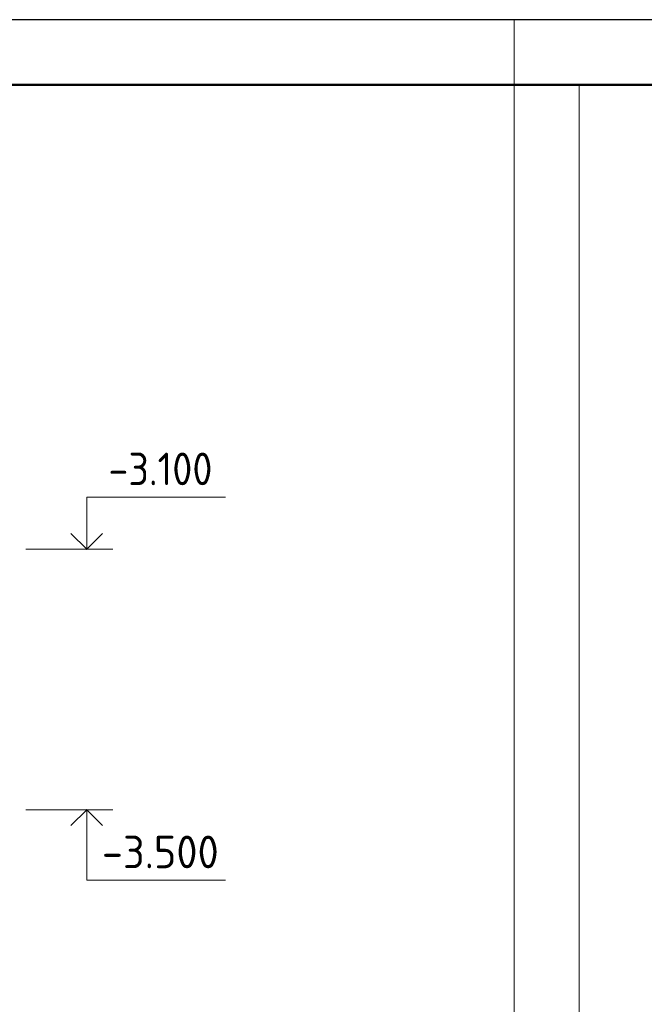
# Model space of a CAD drawing. Header units: millimetres. Extents: x 0 to 42000, y 0 to 29700.
# Tile 6 of 11: x 16205 to 21000, y 22143 to 29700. Entities that reach past the tile are written whole.
import ezdxf

# ---------------------------------------------------------------- set-up
doc = ezdxf.new("R2010")
doc.units = ezdxf.units.MM
doc.layers.add('Standard', color=7, linetype='Continuous', lineweight=25)
doc.layers.add('Высотные отметки', color=7, linetype='Continuous', lineweight=25)
doc.styles.add('ISOCPEUR', font='txt')

msp = doc.modelspace()

# ---------------------------------------------------------------- linework, layer by layer
at = {"layer": 'Standard', "color": 7, "linetype": 'Continuous', "lineweight": 25, "transparency": 33554687}
msp.add_lwpolyline([(0, 0), (42000, 0), (42000, 29700), (0, 29700), (0, 0)], close=True, dxfattribs=at)
at = {"layer": 'Standard', "color": 2, "linetype": 'Continuous', "lineweight": 13, "transparency": 33554687}
msp.add_lwpolyline([(42000, 29700), (20000, 29700), (20000, 16087.5), (42000, 16087.5), (42000, 29700)], dxfattribs=at)
at = {"layer": 'Standard', "color": 7, "linetype": 'Continuous', "lineweight": 50, "transparency": 33554687}
msp.add_lwpolyline([(2000, 29200), (41500, 29200), (41500, 500), (2000, 500), (2000, 29200)], close=True, dxfattribs=at)
at = {"layer": 'Standard', "color": 7, "linetype": 'Continuous', "lineweight": 13, "transparency": 33554687}
msp.add_lwpolyline([(20500, 29200), (2000, 29200), (2000, 6000), (20500, 6000), (20500, 29200)], dxfattribs=at)
at = {"layer": 'Высотные отметки', "color": 7, "linetype": 'Continuous', "lineweight": 13, "transparency": 33554687}
for p, q in [((16918.9, 25635.6), (16252.3, 25635.6)), ((16918.9, 23635.6), (16252.3, 23635.6))]:
    msp.add_line(p, q, dxfattribs=at)
for points in [[(16718.9, 25635.6), (16718.9, 26035.6), (17785.6, 26035.6)], [(16718.9, 23635.6), (16718.9, 23095.6), (17785.6, 23095.6)]]:
    msp.add_lwpolyline(points, dxfattribs=at)
at = {"layer": 'Высотные отметки', "color": 7, "linetype": 'Continuous', "lineweight": 35, "transparency": 33554687}
for points in [[(16597.9, 25756.6), (16718.9, 25635.6), (16840, 25756.6)], [(16597.9, 23514.5), (16718.9, 23635.6), (16840, 23514.5)]]:
    msp.add_lwpolyline(points, dxfattribs=at)

# ---------------------------------------------------------------- texts
at = {"layer": 'Высотные отметки', "color": 7, "linetype": 'Continuous', "lineweight": 25, "transparency": 33554687, "char_height": 250, "attachment_point": 7, "style": 'ISOCPEUR'}
for s, insert, width in [('\\W0.90;-3.100', (16885.6, 26127.2), 1011.765), ('\\W0.95;-3.500', (16835.6, 23187.2), 1067.864)]:
    msp.add_mtext(s, dxfattribs=dict(at, insert=insert, width=width))

doc.saveas('drawing.dxf')
